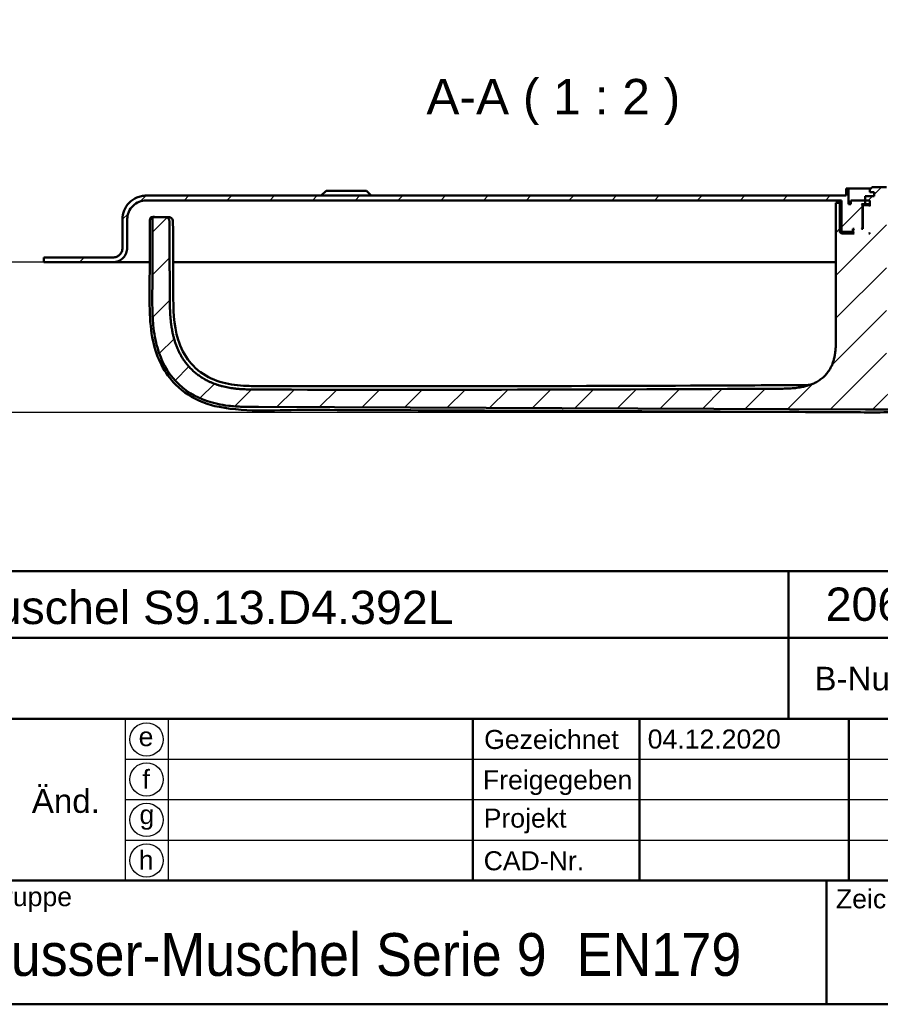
# Model space of a CAD drawing. Header units: millimetres. Extents: x 20 to 833, y 20 to 574.
# Tile 10 of 22: x 541 to 721, y 20 to 227. Entities that reach past the tile are written whole.
import ezdxf
from ezdxf.enums import TextEntityAlignment as Align

# ---------------------------------------------------------------- set-up
doc = ezdxf.new("R2010")
doc.units = ezdxf.units.MM
doc.header["$LTSCALE"] = 2
for name, color, linetype, lineweight in [('Bemaßungen(DIN)', 7, 'Continuous', 25), ('Sichtbare Kanten(DIN)', 7, 'Continuous', 50), ('Skizziergeometrie(DIN)', 7, 'Continuous', 50), ('Skizzierlinie(DIN)', 7, 'Continuous', 25), ('Symbole(DIN)', 7, 'Continuous', 25)]:
    doc.layers.add(name, color=color, linetype=linetype, lineweight=lineweight)
doc.layers.add('Schraffur', color=179, linetype='Continuous', lineweight=9, true_color=0x1e1e47)
doc.styles.add('Aktuell-DIN', font='arial.ttf')
doc.styles.add('Aktuell-DINGroßer Text', font='arial.ttf')
doc.styles.add('STANDARD-DIN~0', font='arial.ttf')
doc.styles.add('Textstil10', font='arial.ttf')
doc.styles.add('Textstil41', font='arial.ttf', dxfattribs={"width": 0.8})
doc.styles.add('Textstil83', font='arial.ttf', dxfattribs={"width": 0.8})
doc.dimstyles.new('CAD-LAN', dxfattribs={"dimscale": 2, "dimtxt": 3.5, "dimasz": 2.5, "dimexe": 3.175, "dimexo": 0, "dimgap": 0.8, "dimtad": 1, "dimrnd": 1e-08, "dimtxsty": 'STANDARD-DIN~0', "dimcen": 0.09, "dimdle": 10, "dimclrd": 250, "dimclre": 250, "dimclrt": 250, "dimadec": 0, "dimazin": 2, "dimtfac": 1, "dimtmove": 0, "dimatfit": 3, "dimfxl": 1, "dimtolj": 1, "dimtzin": 0, "dimlwd": 25, "dimlwe": 25, "dimarcsym": 0})

# ---------------------------------------------------------------- blocks, each defined once
blk = doc.blocks.new('Ränder Standardrahmen')
at = {"layer": 'Skizziergeometrie(DIN)', "flags": 128}
blk.add_lwpolyline([(10, 10), (10, 287), (410, 287), (410, 10), (10, 10)], dxfattribs=at)
blk = doc.blocks.new('Schriftfelder Heusser')
at = {"layer": 'Skizziergeometrie(DIN)'}
for p, q in [((101, 236.92), (291, 236.92)), ((232, 229.92), (232, 236.92)), ((101, 229.92), (291, 229.92)), ((232, 229.92), (232, 221.42)), ((101, 221.42), (291, 221.42)), ((198.85, 221.42), (198.85, 204.42)), ((216.35, 221.42), (216.35, 204.42)), ((238.35, 221.42), (238.35, 204.42)), ((101, 204.42), (291, 204.42)), ((236, 204.42), (236, 191.42)), ((291, 191.42), (101, 191.42))]:
    blk.add_line(p, q, dxfattribs=at)
at = {"layer": 'Skizzierlinie(DIN)'}
for p, q in [((162.35, 221.42), (162.35, 204.42)), ((166.85, 221.42), (166.85, 204.42)), ((162.35, 217.17), (278, 217.17)), ((162.35, 212.92), (278, 212.92)), ((162.35, 208.67), (278, 208.67))]:
    blk.add_line(p, q, dxfattribs=at)
for centre in [(164.6, 219.25), (164.6, 215.04), (164.6, 210.79), (164.6, 206.54)]:
    blk.add_circle(centre, 1.75, dxfattribs=at)
at = {"layer": 'Symbole(DIN)', "color": 179, "true_color": 0x262659, "style": 'Aktuell-DIN'}
for s, insert, char_height, attachment_point in [('B-Nummer', (234.74, 225.62), 2.489, 4), ('\\fArial|b0|i0;Gezeichnet', (200.05, 219.23), 2, 4), ('\\fArial|b0|i0;e', (164.54, 219.53), 2, 5), ('\\fArial|b0|i0;f', (164.55, 215.06), 2, 5), ('\\fArial|b0|i0;Freigegeben', (199.92, 216), 2, 1), ('\\fArial|b0|i0;Projekt', (200, 211.98), 2, 1), ('\\fArial|b0|i0;g', (164.63, 211.05), 2, 5), ('\\fArial|b0|i0;h', (164.55, 206.57), 2, 5), ('\\fArial|b0|i0;CAD-Nr.', (200, 207.5), 2, 1), ('\\fArial|b0|i0;\\H2.0000;Baugruppe', (143.1, 203.73), 2, 1), ('\\fArial|b0|i0;Zeichnungs-Nr.', (237, 203.5), 2, 1)]:
    blk.add_mtext(s, dxfattribs=dict(at, insert=insert, char_height=char_height, attachment_point=attachment_point))
at = {"layer": 'Symbole(DIN)', "color": 179, "true_color": 0x262659, "insert": (156.12, 212.76), "char_height": 2.489, "width": 12.3494, "attachment_point": 5, "style": 'Aktuell-DIN'}
blk.add_mtext('Änd.', dxfattribs=at)
at = {"layer": 'Symbole(DIN)', "color": 7, "insert": (143.1, 196.62), "char_height": 4.5, "width": 90.18, "attachment_point": 4, "style": 'Aktuell-DIN'}
blk.add_mtext('\\fArial|b0|i0;\\W0.90;\\H4.5000;Heusser-Muschel Serie 9  EN179', dxfattribs=at)
at = {"layer": 'Symbole(DIN)', "color": 179, "true_color": 0x262659}
for tag, height, style, p in [('AUTOR', 2.49, 'Aktuell-DIN', (240.03, 219.26)), ('KONTROLLDATUM', 2, 'Textstil10', (217.42, 215.04)), ('KONTROLLIERT_VON', 2, 'Textstil10', (239.98, 215.05))]:
    blk.add_attdef(tag, text='', height=height, dxfattribs=dict(at, style=style)).set_placement(p, align=Align.MIDDLE_LEFT)
at = {"layer": 'Symbole(DIN)', "color": 179, "true_color": 0x262659, "style": 'Textstil10'}
blk.add_attdef('ERSTELLUNGSDATUM_001', (217.23, 218.29), '', height=2, dxfattribs=at)
at = {"layer": 'Symbole(DIN)', "color": 7, "style": 'Textstil83', "width": 0.8}
blk.add_attdef('Anfänglicher_Ansichtsmaßstab_001', (281.57, 213.34), '', height=2.3, dxfattribs=at)
at = {"layer": 'Symbole(DIN)', "color": 179, "true_color": 0x262659, "style": 'Textstil10'}
blk.add_attdef('PROJEKT', text='', height=2, dxfattribs=at).set_placement((217.77, 209.72), align=Align.BOTTOM_LEFT)
at = {"layer": 'Symbole(DIN)', "color": 7, "style": 'Textstil41', "width": 0.8}
blk.add_attdef('STATUS', text='', height=5, dxfattribs=at).set_placement((284.53, 195.86), align=Align.MIDDLE_CENTER)
blk = doc.blocks.new('*D26')
at = {"layer": 'Bemaßungen(DIN)', "color": 250, "linetype": 'Continuous', "lineweight": 25, "true_color": 0x3f3f3f, "transparency": 16777216}
for p, q in [((545.63, 175.95), (519.28, 175.95)), ((525.63, 149.39), (525.63, 170.95)), ((717.98, 144.39), (519.28, 144.39))]:
    blk.add_line(p, q, dxfattribs=at)
at = {"layer": 'Bemaßungen(DIN)', "color": 250, "linetype": 'Continuous', "true_color": 0x3f3f3f, "transparency": 16777216}
for points in [[(524.8, 170.95), (526.47, 170.95), (525.63, 175.95)], [(524.8, 149.39), (526.47, 149.39), (525.63, 144.39)]]:
    blk.add_solid(points, dxfattribs=at)
at = {"layer": 'Defpoints', "color": 0, "linetype": 'Continuous', "transparency": 16777216}
for p in [(525.63, 175.95), (545.63, 175.95), (717.98, 144.39)]:
    blk.add_point(p, dxfattribs=at)
at = {"layer": 'Bemaßungen(DIN)', "color": 250, "linetype": 'Continuous', "lineweight": 25, "true_color": 0x3f3f3f, "transparency": 16777216, "insert": (516.88, 155.19), "char_height": 7, "attachment_point": 1, "rotation": 90, "style": 'STANDARD-DIN~0'}
blk.add_mtext('\\A1;32', dxfattribs=at)

msp = doc.modelspace()

# ---------------------------------------------------------------- hatches: boundary and pattern name
at = {"layer": 'Schraffur'}
h = msp.add_hatch(dxfattribs=at)
h.set_pattern_fill('ANSI31', color=256, scale=50.8, style=0)
h.set_pattern_definition([(45, (0, 0), (-4.49013, 4.49013), [])])
edge = h.paths.add_edge_path()
edge.add_line((560.135, 176.947), (545.635, 176.947))
edge.add_line((545.635, 176.947), (545.635, 175.947))
edge.add_line((545.635, 175.947), (560.135, 175.947))
edge.add_spline(control_points=[(560.135, 175.947), (560.343, 175.947), (560.551, 175.969), (560.953, 176.053), (561.146, 176.115), (561.693, 176.353), (562.021, 176.581), (562.561, 177.142), (562.772, 177.466), (563.061, 178.18), (563.135, 178.56), (563.135, 178.947)], knot_values=[-0.4735831, -0.4735831, -0.4735831, -0.4735831, -0.4108832, -0.4108832, -0.3500812, -0.3500812, -0.2314327, -0.2314327, -0.1160757, -0.1160757, 0, 0, 0, 0], degree=3, periodic=0)
edge.add_line((563.135, 178.947), (563.135, 184.947))
edge.add_spline(control_points=[(563.135, 184.947), (563.135, 185.226), (563.163, 185.503), (563.276, 186.039), (563.358, 186.296), (563.676, 187.026), (563.98, 187.462), (564.727, 188.182), (565.16, 188.464), (566.111, 188.85), (566.619, 188.947), (567.135, 188.947)], knot_values=[-0.6314442, -0.6314442, -0.6314442, -0.6314442, -0.5478443, -0.5478443, -0.4667749, -0.4667749, -0.3085769, -0.3085769, -0.1547676, -0.1547676, 0, 0, 0, 0], degree=3, periodic=0)
edge.add_line((567.135, 188.947), (713.135, 188.947))
edge.add_line((713.135, 188.947), (713.135, 182.547))
edge.add_line((713.135, 182.547), (713.335, 182.347))
edge.add_line((713.335, 182.347), (715.435, 182.347))
edge.add_line((715.435, 182.347), (715.535, 182.447))
edge.add_line((715.535, 182.447), (715.535, 182.947))
edge.add_line((715.535, 182.947), (715.835, 182.947))
edge.add_line((715.835, 182.947), (715.635, 182.747))
edge.add_line((715.635, 182.747), (715.635, 182.147))
edge.add_line((715.635, 182.147), (715.835, 181.947))
edge.add_line((715.835, 181.947), (713.135, 181.947))
edge.add_line((713.135, 181.947), (712.835, 182.247))
edge.add_line((712.835, 182.247), (712.835, 188.447))
edge.add_line((712.835, 188.447), (711.991, 188.447))
edge.add_line((711.991, 188.447), (711.991, 185.947))
edge.add_line((711.991, 185.947), (711.991, 160.531))
edge.add_spline(control_points=[(711.991, 160.531), (711.991, 156.085), (711.991, 152.527), (708.464, 149.397), (704.437, 149.379), (699.404, 149.357)], knot_values=[0, 0, 0, 0, 0, 0, 1, 1, 1, 1, 1, 1], degree=5, periodic=0)
edge.add_spline(control_points=[(699.404, 149.357), (663.207, 149.199), (627.01, 149.056), (590.814, 149.185)], knot_values=[0.0000183, 0.0000183, 0.0000183, 0.0000183, 10.8591286, 10.8591286, 10.8591286, 10.8591286], degree=3, periodic=0)
edge.add_spline(control_points=[(590.814, 149.185), (584.277, 149.208), (578.317, 149.237), (572.125, 154.914), (572.098, 161.394), (572.064, 169.485)], knot_values=[0, 0, 0, 0, 0, 0, 1, 1, 1, 1, 1, 1], degree=5, periodic=0)
edge.add_spline(control_points=[(572.064, 169.485), (572.033, 176.782), (572.017, 180.669), (572.015, 184.033)], knot_values=[0, 0, 0, 0, 1.0033721, 1.0033721, 1.0033721, 1.0033721], weights=[1.044297, 1.00552, 1.0006869, 1.0000845], degree=3, periodic=0)
edge.add_spline(control_points=[(572.015, 184.033), (572.015, 184.6), (572.015, 185.107), (571.702, 185.447), (571.18, 185.447), (570.604, 185.447)], knot_values=[0, 0, 0, 0, 0, 0, 1, 1, 1, 1, 1, 1], degree=5, periodic=0)
edge.add_line((570.604, 185.447), (569.015, 185.447))
edge.add_spline(control_points=[(569.015, 185.447), (568.909, 185.447), (568.801, 185.447), (568.668, 185.41), (568.63, 185.394), (568.565, 185.348), (568.539, 185.32), (568.492, 185.245), (568.476, 185.198), (568.449, 185.066), (568.449, 184.973), (568.449, 184.882)], knot_values=[-0.0997525, -0.0997525, -0.0997525, -0.0997525, -0.0687231, -0.0687231, -0.0556331, -0.0556331, -0.0432165, -0.0432165, -0.0273736, -0.0273736, -0.0000528, -0.0000528, -0.0000528, -0.0000528], degree=3, periodic=0)
edge.add_spline(control_points=[(568.449, 184.882), (568.449, 182.964), (568.445, 181.133), (568.439, 179.206), (568.433, 177.257), (568.425, 175.251), (568.417, 173.313), (568.412, 172.027), (568.406, 170.742), (568.401, 169.456)], knot_values=[0, 0, 0, 0, 0.4082996, 0.4082996, 0.4082996, 0.82096, 0.82096, 0.82096, 1.0946134, 1.0946134, 1.0946134, 1.0946134], degree=3, periodic=0)
edge.add_spline(control_points=[(568.401, 169.456), (568.396, 168.32), (568.39, 167.181), (568.418, 165.967), (568.446, 164.753), (568.508, 163.686), (568.595, 162.768), (568.77, 160.931), (569.053, 159.435), (569.456, 158.026), (571.07, 152.389), (574.693, 148.506), (579.984, 146.743), (581.307, 146.302), (582.712, 145.988), (584.439, 145.786), (585.302, 145.685), (586.305, 145.61), (587.447, 145.57), (588.589, 145.529), (589.659, 145.526), (590.729, 145.521)], knot_values=[0, 0, 0, 0, 0.2406476, 0.2406476, 0.2406476, 0.4812952, 0.4812952, 0.4812952, 0.9625904, 0.9625904, 0.9625904, 2.8877711, 2.8877711, 2.8877711, 3.3690663, 3.3690663, 3.3690663, 3.6097139, 3.6097139, 3.6097139, 3.8503615, 3.8503615, 3.8503615, 3.8503615], degree=3, periodic=0)
edge.add_line((590.729, 145.521), (718.203, 144.975))
edge.add_spline(control_points=[(718.203, 144.975), (719.668, 144.968), (721.136, 144.961), (722.695, 145.005), (724.255, 145.049), (725.637, 145.139), (726.991, 145.294)], knot_values=[0, 0, 0, 0, 0.4403832, 0.4403832, 0.4403832, 0.8807664, 0.8807664, 0.8807664, 0.8807664], degree=3, periodic=0)
edge.add_spline(control_points=[(726.991, 145.294), (728.771, 145.497), (730.382, 145.802), (731.895, 146.223)], knot_values=[0, 0, 0, 0, 0.5001725, 0.5001725, 0.5001725, 0.5001725], degree=3, periodic=0)
edge.add_spline(control_points=[(731.895, 146.223), (733.43, 146.649), (735.111, 147.264), (736.936, 148.069)], knot_values=[0, 0, 0, 0, 0.5374565, 0.5374565, 0.5374565, 0.5374565], degree=3, periodic=0)
edge.add_spline(control_points=[(736.936, 148.069), (737.4, 148.273), (737.734, 148.427), (738.137, 148.623), (738.541, 148.819), (738.935, 149.02), (739.328, 149.224), (739.427, 149.274), (739.525, 149.325), (739.623, 149.376), (739.918, 149.528), (740.214, 149.68), (740.511, 149.828), (740.561, 149.853), (740.611, 149.877), (740.66, 149.901), (740.71, 149.926), (740.76, 149.95), (740.81, 149.974), (741.059, 150.094), (741.31, 150.21), (741.568, 150.317), (741.619, 150.338), (741.67, 150.359), (741.72, 150.379)], knot_values=[0, 0, 0, 0, 0.1300988, 0.1300988, 0.1300988, 0.2601975, 0.2601975, 0.2601975, 0.2927222, 0.2927222, 0.2927222, 0.3902963, 0.3902963, 0.3902963, 0.4065586, 0.4065586, 0.4065586, 0.422821, 0.422821, 0.422821, 0.5041327, 0.5041327, 0.5041327, 0.5203951, 0.5203951, 0.5203951, 0.5203951], degree=3, periodic=0)
edge.add_spline(control_points=[(741.72, 150.379), (741.813, 150.416), (741.904, 150.45), (742.02, 150.525), (742.057, 150.556), (742.118, 150.637), (742.139, 150.683), (742.177, 150.826), (742.177, 150.931), (742.177, 151.035)], knot_values=[-0.0935252, -0.0935252, -0.0935252, -0.0935252, -0.0642653, -0.0642653, -0.0483657, -0.0483657, -0.0312512, -0.0312512, 0, 0, 0, 0], degree=3, periodic=0)
edge.add_line((742.177, 151.035), (742.177, 171.004))
edge.add_line((742.177, 171.004), (741.193, 171.989))
edge.add_line((741.193, 171.989), (731.685, 171.989))
edge.add_line((731.685, 171.989), (731.685, 156.747))
edge.add_line((731.685, 156.747), (722.585, 156.747))
edge.add_line((722.585, 156.747), (722.585, 191.747))
edge.add_line((722.585, 191.747), (719.635, 191.747))
edge.add_line((719.635, 191.747), (719.135, 191.247))
edge.add_line((719.135, 191.247), (719.135, 190.647))
edge.add_line((719.135, 190.647), (720.035, 190.647))
edge.add_line((720.035, 190.647), (720.035, 189.847))
edge.add_line((720.035, 189.847), (718.118, 189.847))
edge.add_line((718.118, 189.847), (718.118, 188.947))
edge.add_line((718.118, 188.947), (715.135, 188.947))
edge.add_line((715.135, 188.947), (715.135, 188.147))
edge.add_line((715.135, 188.147), (714.635, 188.147))
edge.add_line((714.635, 188.147), (714.635, 191.447))
edge.add_line((714.635, 191.447), (714.135, 191.447))
edge.add_line((714.135, 191.447), (714.135, 189.947))
edge.add_line((714.135, 189.947), (567.135, 189.947))
edge.add_spline(control_points=[(567.135, 189.947), (566.787, 189.947), (566.441, 189.912), (565.77, 189.771), (565.449, 189.668), (564.537, 189.271), (563.991, 188.891), (563.091, 187.957), (562.738, 187.416), (562.257, 186.226), (562.135, 185.592), (562.135, 184.947)], knot_values=[-0.7893052, -0.7893052, -0.7893052, -0.7893052, -0.6848053, -0.6848053, -0.5834686, -0.5834686, -0.3857211, -0.3857211, -0.1934595, -0.1934595, 0, 0, 0, 0], degree=3, periodic=0)
edge.add_line((562.135, 184.947), (562.135, 178.947))
edge.add_spline(control_points=[(562.135, 178.947), (562.135, 178.808), (562.12, 178.67), (562.064, 178.402), (562.023, 178.273), (561.864, 177.908), (561.712, 177.69), (561.339, 177.33), (561.122, 177.189), (560.646, 176.996), (560.393, 176.947), (560.135, 176.947)], knot_values=[-0.3157221, -0.3157221, -0.3157221, -0.3157221, -0.2739221, -0.2739221, -0.2333875, -0.2333875, -0.1542884, -0.1542884, -0.0773838, -0.0773838, -0.0000019, -0.0000019, -0.0000019, -0.0000019], degree=3, periodic=0)
h.paths.add_polyline_path([(717.835, 187.947), (717.635, 187.747), (717.635, 182.947), (717.385, 182.947), (717.585, 183.147), (717.585, 187.947), (717.385, 188.147), (718.135, 188.147), (718.135, 188.947), (719.135, 188.947), (719.135, 187.747), (718.935, 187.947)], flags=0)
h.paths.add_polyline_path([(718.935, 181.947), (719.135, 182.147), (719.135, 181.947)], flags=0)
edge = h.paths.add_edge_path()
edge.add_line((753.135, 184.947), (753.135, 178.947))
edge.add_spline(control_points=[(753.135, 178.947), (753.135, 178.739), (753.156, 178.531), (753.241, 178.129), (753.302, 177.936), (753.541, 177.389), (753.769, 177.061), (754.329, 176.521), (754.654, 176.31), (755.367, 176.021), (755.748, 175.947), (756.135, 175.947)], knot_values=[-0.4735831, -0.4735831, -0.4735831, -0.4735831, -0.4108832, -0.4108832, -0.3500812, -0.3500812, -0.2314327, -0.2314327, -0.1160757, -0.1160757, 0, 0, 0, 0], degree=3, periodic=0)
edge.add_line((756.135, 175.947), (759.635, 175.947))
edge.add_line((759.635, 175.947), (759.635, 176.917))
edge.add_line((759.635, 176.917), (758.635, 176.917))
edge.add_line((758.635, 176.917), (758.635, 176.947))
edge.add_line((758.635, 176.947), (756.135, 176.947))
edge.add_spline(control_points=[(756.135, 176.947), (755.995, 176.947), (755.857, 176.962), (755.589, 177.018), (755.46, 177.059), (755.095, 177.218), (754.877, 177.37), (754.517, 177.743), (754.376, 177.96), (754.184, 178.436), (754.135, 178.689), (754.135, 178.947)], knot_values=[-0.3157143, -0.3157143, -0.3157143, -0.3157143, -0.2739221, -0.2739221, -0.2333875, -0.2333875, -0.1542884, -0.1542884, -0.0773838, -0.0773838, 0, 0, 0, 0], degree=3, periodic=0)
edge.add_line((754.135, 178.947), (754.135, 184.947))
edge.add_spline(control_points=[(754.135, 184.947), (754.135, 185.295), (754.099, 185.641), (753.958, 186.312), (753.855, 186.633), (753.458, 187.545), (753.078, 188.091), (752.144, 188.991), (751.603, 189.344), (750.414, 189.825), (749.78, 189.947), (749.135, 189.947)], knot_values=[-0.7893052, -0.7893052, -0.7893052, -0.7893052, -0.6848053, -0.6848053, -0.5834686, -0.5834686, -0.3857211, -0.3857211, -0.1934595, -0.1934595, 0, 0, 0, 0], degree=3, periodic=0)
edge.add_line((749.135, 189.947), (740.135, 189.947))
edge.add_line((740.135, 189.947), (740.135, 191.447))
edge.add_line((740.135, 191.447), (739.635, 191.447))
edge.add_line((739.635, 191.447), (739.635, 188.147))
edge.add_line((739.635, 188.147), (739.135, 188.147))
edge.add_line((739.135, 188.147), (739.135, 188.947))
edge.add_line((739.135, 188.947), (736.135, 188.947))
edge.add_line((736.135, 188.947), (736.135, 188.147))
edge.add_line((736.135, 188.147), (736.885, 188.147))
edge.add_line((736.885, 188.147), (736.685, 187.947))
edge.add_line((736.685, 187.947), (736.685, 183.147))
edge.add_line((736.685, 183.147), (736.885, 182.947))
edge.add_line((736.885, 182.947), (736.635, 182.947))
edge.add_line((736.635, 182.947), (736.635, 187.747))
edge.add_line((736.635, 187.747), (736.435, 187.947))
edge.add_line((736.435, 187.947), (735.335, 187.947))
edge.add_line((735.335, 187.947), (735.135, 187.747))
edge.add_line((735.135, 187.747), (735.135, 188.947))
edge.add_line((735.135, 188.947), (734.235, 188.947))
edge.add_line((734.235, 188.947), (734.235, 190.647))
edge.add_line((734.235, 190.647), (735.135, 190.647))
edge.add_line((735.135, 190.647), (735.135, 191.247))
edge.add_line((735.135, 191.247), (734.635, 191.747))
edge.add_line((734.635, 191.747), (731.685, 191.747))
edge.add_line((731.685, 191.747), (731.685, 176.906))
edge.add_line((731.685, 176.906), (741.193, 176.906))
edge.add_line((741.193, 176.906), (742.177, 177.89))
edge.add_line((742.177, 177.89), (742.177, 185.947))
edge.add_line((742.177, 185.947), (742.177, 188.447))
edge.add_line((742.177, 188.447), (741.435, 188.447))
edge.add_line((741.435, 188.447), (741.435, 182.247))
edge.add_line((741.435, 182.247), (741.135, 181.947))
edge.add_line((741.135, 181.947), (738.435, 181.947))
edge.add_line((738.435, 181.947), (738.635, 182.147))
edge.add_line((738.635, 182.147), (738.635, 182.747))
edge.add_line((738.635, 182.747), (738.435, 182.947))
edge.add_line((738.435, 182.947), (738.735, 182.947))
edge.add_line((738.735, 182.947), (738.735, 182.447))
edge.add_line((738.735, 182.447), (738.835, 182.347))
edge.add_line((738.835, 182.347), (740.935, 182.347))
edge.add_line((740.935, 182.347), (741.135, 182.547))
edge.add_line((741.135, 182.547), (741.135, 188.947))
edge.add_line((741.135, 188.947), (749.135, 188.947))
edge.add_spline(control_points=[(749.135, 188.947), (749.413, 188.947), (749.69, 188.919), (750.226, 188.806), (750.483, 188.724), (751.213, 188.406), (751.65, 188.102), (752.37, 187.355), (752.652, 186.922), (753.037, 185.97), (753.135, 185.463), (753.135, 184.947)], knot_values=[-0.6314442, -0.6314442, -0.6314442, -0.6314442, -0.5478443, -0.5478443, -0.4667749, -0.4667749, -0.3085769, -0.3085769, -0.1547676, -0.1547676, 0, 0, 0, 0], degree=3, periodic=0)
h.paths.add_polyline_path([(735.135, 182.147), (735.335, 181.947), (735.135, 181.947)], flags=0)

# ---------------------------------------------------------------- linework, layer by layer
at = {"layer": 'Sichtbare Kanten(DIN)'}
for p, q in [((604.885, 190.947), (603.885, 189.947)), ((604.885, 190.947), (613.385, 190.947)), ((613.385, 190.947), (614.385, 189.947)), ((714.635, 191.447), (714.135, 191.447)), ((714.135, 191.447), (714.135, 189.947)), ((714.635, 188.147), (714.635, 191.447)), ((714.635, 191.447), (719.335, 191.447)), ((719.635, 191.747), (719.135, 191.247)), ((719.135, 191.247), (719.135, 190.647)), ((719.135, 190.647), (720.035, 190.647)), ((722.585, 191.747), (719.635, 191.747)), ((720.035, 190.647), (720.035, 189.847)), ((714.135, 189.947), (567.135, 189.947)), ((567.135, 188.947), (713.135, 188.947)), ((712.835, 188.447), (711.991, 188.447)), ((711.991, 185.947), (711.991, 188.447)), ((711.991, 185.947), (711.991, 188.447)), ((712.835, 182.247), (712.835, 188.447)), ((713.135, 188.447), (712.835, 188.447)), ((713.135, 188.947), (713.135, 182.547)), ((718.118, 188.947), (715.135, 188.947)), ((715.135, 188.947), (715.135, 188.147)), ((720.035, 189.847), (718.118, 189.847)), ((718.118, 189.847), (718.118, 188.947)), ((718.135, 188.147), (718.135, 188.947)), ((718.135, 188.947), (719.135, 188.947)), ((719.135, 188.947), (719.135, 187.747)), ((715.135, 188.147), (714.635, 188.147)), ((717.585, 187.947), (717.385, 188.147)), ((717.385, 188.147), (718.135, 188.147)), ((717.585, 183.147), (717.585, 187.947)), ((717.585, 187.947), (717.835, 187.947)), ((717.835, 187.947), (717.635, 187.747)), ((717.635, 187.747), (717.635, 182.947)), ((718.935, 187.947), (717.835, 187.947)), ((719.135, 188.147), (718.135, 188.147)), ((719.135, 187.747), (718.935, 187.947)), ((719.135, 187.947), (718.935, 187.947)), ((562.135, 184.947), (562.135, 178.947)), ((562.135, 178.947), (562.135, 184.947)), ((563.135, 178.947), (563.135, 184.947)), ((569.015, 185.447), (570.604, 185.447)), ((570.604, 185.447), (571.308, 185.447)), ((711.991, 185.947), (711.991, 160.531)), ((711.991, 185.947), (711.991, 160.531)), ((713.135, 181.947), (712.835, 182.247)), ((715.635, 182.247), (712.835, 182.247)), ((713.135, 182.547), (713.335, 182.347)), ((713.335, 182.347), (715.435, 182.347)), ((715.435, 182.347), (715.535, 182.447)), ((715.435, 182.347), (715.635, 182.347)), ((715.535, 182.447), (715.535, 182.947)), ((715.535, 182.947), (715.835, 182.947)), ((715.635, 182.447), (715.535, 182.447)), ((715.835, 182.947), (715.635, 182.747)), ((715.635, 182.747), (715.635, 182.147)), ((715.635, 182.147), (715.835, 181.947)), ((717.385, 182.947), (717.585, 183.147)), ((717.635, 182.947), (717.385, 182.947)), ((717.635, 183.147), (717.585, 183.147)), ((718.935, 181.947), (719.135, 182.147)), ((719.135, 182.147), (719.135, 181.947)), ((715.835, 181.947), (713.135, 181.947)), ((719.135, 181.947), (718.935, 181.947)), ((562.135, 178.947), (562.135, 178.947)), ((560.135, 176.947), (545.635, 176.947)), ((545.635, 176.947), (545.635, 175.947)), ((545.635, 176.917), (545.635, 176.917)), ((545.635, 175.947), (545.635, 176.917)), ((545.635, 175.947), (560.135, 175.947)), ((545.635, 175.947), (545.635, 175.947)), ((567.865, 175.947), (560.135, 175.947)), ((572.731, 175.947), (572.731, 175.947)), ((585.673, 175.947), (572.764, 175.947)), ((711.991, 175.947), (585.673, 175.947)), ((718.203, 144.975), (590.729, 145.521))]:
    msp.add_line(p, q, dxfattribs=at)
for points, degree, knots in [([(567.135, 189.947), (566.787, 189.947), (566.441, 189.912), (565.77, 189.771), (565.449, 189.668), (564.537, 189.271), (563.991, 188.891), (563.091, 187.957), (562.738, 187.416), (562.257, 186.226), (562.135, 185.592), (562.135, 184.947)], 3, [-0.78930523, -0.78930523, -0.78930523, -0.78930523, -0.68480532, -0.68480532, -0.58346864, -0.58346864, -0.38572109, -0.38572109, -0.19345948, -0.19345948, 0, 0, 0, 0]), ([(563.135, 184.947), (563.135, 185.226), (563.163, 185.503), (563.276, 186.039), (563.358, 186.296), (563.676, 187.026), (563.98, 187.462), (564.727, 188.182), (565.16, 188.464), (566.111, 188.85), (566.619, 188.947), (567.135, 188.947)], 3, [-0.63144419, -0.63144419, -0.63144419, -0.63144419, -0.54784426, -0.54784426, -0.46677491, -0.46677491, -0.30857687, -0.30857687, -0.15476759, -0.15476759, 0, 0, 0, 0]), ([(726.987, 144.732), (722.633, 144.234), (718.225, 144.413), (706.506, 144.464), (699.17, 144.495), (669.826, 144.621), (647.818, 144.715), (617.557, 144.845), (609.304, 144.88), (594.858, 144.943), (588.562, 144.342), (581.222, 145.771), (579.975, 146.125), (576.784, 147.42), (574.9, 148.64), (572.149, 151.381), (571.119, 152.815), (569.516, 155.921), (568.938, 157.626), (568.092, 161.474), (567.916, 163.658), (567.767, 169.449), (567.856, 173.074), (567.875, 178.156), (567.879, 179.615), (567.885, 181.803), (567.887, 182.533), (567.887, 183.627), (567.885, 183.992), (567.89, 184.452), (567.891, 184.548), (567.897, 184.754), (567.903, 184.866), (567.925, 185.013), (567.935, 185.058), (567.971, 185.18), (568.005, 185.246), (568.092, 185.345), (568.144, 185.382), (568.252, 185.422), (568.299, 185.433), (568.384, 185.443), (568.417, 185.446), (568.471, 185.448), (568.491, 185.448), (568.532, 185.449), (568.553, 185.449), (568.574, 185.449)], 3, [0, 0, 0, 0, 1.3147732, 1.3147732, 3.5156069, 3.5156069, 10.1181079, 10.1181079, 12.5940457, 12.5940457, 14.4517512, 14.4517512, 14.8372417, 14.8372417, 15.4848677, 15.4848677, 16.0022412, 16.0022412, 16.5333209, 16.5333209, 17.1842684, 17.1842684, 18.2712861, 18.2712861, 18.7090006, 18.7090006, 18.9277979, 18.9277979, 19.037268, 19.037268, 19.0659314, 19.0659314, 19.1002429, 19.1002429, 19.1167144, 19.1167144, 19.1500843, 19.1500843, 19.1808225, 19.1808225, 19.1996381, 19.1996381, 19.21058, 19.21058, 19.2165994, 19.2165994, 19.2229076, 19.2229076, 19.2229076, 19.2229076]), ([(568.449, 184.882), (568.449, 182.964), (568.445, 181.133), (568.439, 179.206), (568.433, 177.257), (568.425, 175.251), (568.417, 173.313), (568.412, 172.027), (568.406, 170.742), (568.401, 169.456)], 3, [0, 0, 0, 0, 0.4082996, 0.4082996, 0.4082996, 0.82096, 0.82096, 0.82096, 1.0946134, 1.0946134, 1.0946134, 1.0946134]), ([(569.015, 185.447), (568.909, 185.447), (568.801, 185.447), (568.668, 185.41), (568.63, 185.394), (568.565, 185.348), (568.539, 185.32), (568.492, 185.245), (568.476, 185.198), (568.449, 185.066), (568.449, 184.973), (568.449, 184.882)], 3, [-0.099752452, -0.099752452, -0.099752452, -0.099752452, -0.068723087, -0.068723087, -0.055633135, -0.055633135, -0.043216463, -0.043216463, -0.027373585, -0.027373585, -0.000052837, -0.000052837, -0.000052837, -0.000052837]), ([(568.455, 185.438), (568.455, 185.438), (568.455, 185.438), (568.458, 185.439), (568.47, 185.44), (568.504, 185.444), (568.519, 185.445), (568.553, 185.447), (568.571, 185.448), (568.606, 185.449), (568.621, 185.449), (568.647, 185.45), (568.656, 185.45), (568.673, 185.45), (568.68, 185.45), (568.69, 185.45), (568.693, 185.45), (568.698, 185.45), (568.7, 185.45), (568.702, 185.45), (568.703, 185.45), (568.703, 185.45), (568.703, 185.45), (568.703, 185.45)], 3, [0.040889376, 0.040889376, 0.040889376, 0.040889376, 0.04351179, 0.04351179, 0.063943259, 0.063943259, 0.075266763, 0.075266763, 0.084557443, 0.084557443, 0.090252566, 0.090252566, 0.093339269, 0.093339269, 0.095419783, 0.095419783, 0.096311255, 0.096311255, 0.09697961, 0.09697961, 0.097042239, 0.097042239, 0.097097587, 0.097097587, 0.097097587, 0.097097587]), ([(568.621, 185.444), (568.616, 185.444), (568.611, 185.445), (568.605, 185.445), (568.599, 185.446), (568.593, 185.447), (568.592, 185.447)], 5, [1.370673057, 1.370673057, 1.370673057, 1.370673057, 1.370673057, 1.370673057, 1.391806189, 1.395873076, 1.395873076, 1.395873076, 1.395873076, 1.395873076, 1.395873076]), ([(568.599, 185.442), (568.599, 185.442), (568.6, 185.442), (568.604, 185.442), (568.612, 185.443), (568.641, 185.445), (568.66, 185.447), (568.705, 185.448), (568.724, 185.449), (568.758, 185.449), (568.771, 185.449), (568.793, 185.449), (568.801, 185.449), (568.81, 185.449)], 3, [0.04302321, 0.04302321, 0.04302321, 0.04302321, 0.048472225, 0.048472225, 0.065382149, 0.065382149, 0.082093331, 0.082093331, 0.090516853, 0.090516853, 0.094716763, 0.094716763, 0.097316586, 0.097316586, 0.097316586, 0.097316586]), ([(568.697, 185.443), (568.697, 185.443), (568.704, 185.444), (568.725, 185.445), (568.732, 185.445), (568.744, 185.446), (568.747, 185.446), (568.752, 185.446), (568.753, 185.446), (568.765, 185.447), (568.779, 185.447), (568.803, 185.448), (568.81, 185.448), (568.826, 185.448), (568.835, 185.448), (568.851, 185.448), (568.857, 185.448), (568.868, 185.448), (568.872, 185.448), (568.878, 185.448), (568.88, 185.448), (568.883, 185.448), (568.883, 185.448), (568.884, 185.448), (568.884, 185.448), (568.885, 185.448), (568.885, 185.448), (568.885, 185.448)], 3, [0.043257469, 0.043257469, 0.043257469, 0.043257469, 0.063911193, 0.063911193, 0.072195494, 0.072195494, 0.074953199, 0.074953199, 0.075872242, 0.075872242, 0.085106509, 0.085106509, 0.088411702, 0.088411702, 0.091991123, 0.091991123, 0.094059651, 0.094059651, 0.095367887, 0.095367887, 0.095908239, 0.095908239, 0.096110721, 0.096110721, 0.09616816, 0.09616816, 0.09618252, 0.09618252, 0.09618252, 0.09618252]), ([(568.783, 185.445), (568.783, 185.445), (568.793, 185.446), (568.825, 185.447), (568.834, 185.447), (568.851, 185.447), (568.858, 185.447), (568.873, 185.447), (568.878, 185.448), (568.892, 185.448), (568.9, 185.448), (568.914, 185.448), (568.919, 185.448), (568.926, 185.448), (568.929, 185.448), (568.932, 185.448), (568.933, 185.448), (568.934, 185.448), (568.934, 185.448), (568.935, 185.448)], 3, [0.041204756, 0.041204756, 0.041204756, 0.041204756, 0.068784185, 0.068784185, 0.076970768, 0.076970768, 0.082340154, 0.082340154, 0.085424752, 0.085424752, 0.08876935, 0.08876935, 0.090316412, 0.090316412, 0.091134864, 0.091134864, 0.091301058, 0.091301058, 0.091425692, 0.091425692, 0.091425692, 0.091425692]), ([(568.849, 185.446), (568.849, 185.446), (568.85, 185.446), (568.859, 185.446), (568.869, 185.447), (568.892, 185.447), (568.9, 185.447), (568.916, 185.447), (568.923, 185.447), (568.938, 185.447), (568.943, 185.447), (568.953, 185.447), (568.957, 185.447), (568.964, 185.447), (568.967, 185.447), (568.97, 185.447)], 3, [0.041130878, 0.041130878, 0.041130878, 0.041130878, 0.052585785, 0.052585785, 0.07295608, 0.07295608, 0.080887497, 0.080887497, 0.086067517, 0.086067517, 0.08868268, 0.08868268, 0.089993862, 0.089993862, 0.090808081, 0.090808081, 0.090808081, 0.090808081]), ([(568.895, 185.447), (568.895, 185.447), (568.896, 185.447), (568.902, 185.447), (568.912, 185.447), (568.938, 185.447), (568.943, 185.447), (568.953, 185.447), (568.958, 185.447), (568.968, 185.447), (568.971, 185.447), (568.977, 185.447), (568.978, 185.447), (568.982, 185.447), (568.984, 185.447), (568.987, 185.447), (568.989, 185.447), (568.991, 185.447), (568.992, 185.447), (568.993, 185.447), (568.993, 185.447), (568.993, 185.447), (568.993, 185.447), (568.993, 185.447)], 3, [0.042153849, 0.042153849, 0.042153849, 0.042153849, 0.051584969, 0.051584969, 0.077457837, 0.077457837, 0.082709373, 0.082709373, 0.08665462, 0.08665462, 0.088479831, 0.088479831, 0.089149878, 0.089149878, 0.089838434, 0.089838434, 0.090267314, 0.090267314, 0.090572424, 0.090572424, 0.090605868, 0.090605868, 0.090618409, 0.090618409, 0.090618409, 0.090618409]), ([(568.92, 185.447), (568.92, 185.447), (568.92, 185.447), (568.921, 185.447), (568.921, 185.447), (568.924, 185.447), (568.931, 185.447), (568.96, 185.447), (568.968, 185.447), (568.983, 185.447), (568.987, 185.447), (568.994, 185.447), (568.997, 185.447), (569.004, 185.447), (569.008, 185.447), (569.012, 185.447), (569.013, 185.447), (569.013, 185.447), (569.014, 185.447), (569.014, 185.447), (569.014, 185.447), (569.014, 185.447)], 3, [0.045423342, 0.045423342, 0.045423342, 0.045423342, 0.048719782, 0.048719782, 0.050905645, 0.050905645, 0.072892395, 0.072892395, 0.079342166, 0.079342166, 0.080984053, 0.080984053, 0.082214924, 0.082214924, 0.083325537, 0.083325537, 0.083462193, 0.083462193, 0.083530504, 0.083530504, 0.083547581, 0.083547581, 0.083547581, 0.083547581]), ([(568.922, 185.447), (568.922, 185.447), (568.926, 185.447), (568.94, 185.447), (568.947, 185.447), (568.962, 185.447), (568.967, 185.447), (568.976, 185.447), (568.98, 185.447), (568.989, 185.447), (568.992, 185.447), (568.998, 185.447), (569, 185.447), (569.004, 185.447), (569.006, 185.447), (569.008, 185.447)], 3, [0.042845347, 0.042845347, 0.042845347, 0.042845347, 0.063924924, 0.063924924, 0.077136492, 0.077136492, 0.081925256, 0.081925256, 0.085010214, 0.085010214, 0.086567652, 0.086567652, 0.087348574, 0.087348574, 0.087833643, 0.087833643, 0.087833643, 0.087833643]), ([(568.983, 185.447), (568.982, 185.447), (568.981, 185.447), (568.98, 185.447), (568.979, 185.447), (568.978, 185.447), (568.977, 185.447)], 5, [0.504286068, 0.504286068, 0.504286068, 0.504286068, 0.504286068, 0.504286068, 0.521884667, 0.54486167, 0.54486167, 0.54486167, 0.54486167, 0.54486167, 0.54486167]), ([(571.331, 185.447), (571.331, 185.447), (571.331, 185.447), (571.331, 185.447), (571.331, 185.447), (571.331, 185.447), (571.331, 185.447), (571.331, 185.447), (571.332, 185.447), (571.332, 185.447), (571.332, 185.447), (571.333, 185.447), (571.333, 185.447), (571.334, 185.447), (571.334, 185.447), (571.334, 185.447), (571.334, 185.447), (571.334, 185.447), (571.334, 185.447), (571.334, 185.447), (571.334, 185.447), (571.335, 185.447), (571.335, 185.447), (571.335, 185.447), (571.335, 185.447), (571.336, 185.447), (571.336, 185.447), (571.338, 185.447), (571.339, 185.447), (571.344, 185.447), (571.348, 185.447), (571.357, 185.447), (571.361, 185.447), (571.371, 185.447), (571.38, 185.447), (571.421, 185.447), (571.456, 185.447), (571.523, 185.447), (571.557, 185.446), (571.659, 185.443), (571.727, 185.44), (571.931, 185.423), (572.07, 185.4), (572.262, 185.326), (572.324, 185.295), (572.436, 185.216), (572.487, 185.168), (572.571, 185.06), (572.606, 185), (572.686, 184.811), (572.713, 184.674), (572.744, 184.369), (572.744, 184.199), (572.744, 184.029)], 3, [0, 0, 0, 0, 0.00007948, 0.00007948, 0.00023843, 0.00023843, 0.00055634, 0.00055634, 0.00119216, 0.00119216, 0.00247649, 0.00247649, 0.00263941, 0.00263941, 0.00267988, 0.00267988, 0.0027, 0.0027, 0.00272021, 0.00272021, 0.00274029, 0.00274029, 0.00278045, 0.00278045, 0.00286031, 0.00286031, 0.00317882, 0.00317882, 0.00381464, 0.00381464, 0.00640667, 0.00640667, 0.00768677, 0.00768677, 0.01025221, 0.01025221, 0.02044749, 0.02044749, 0.03062152, 0.03062152, 0.05097922, 0.05097922, 0.09220659, 0.09220659, 0.11272488, 0.11272488, 0.13329354, 0.13329354, 0.15379743, 0.15379743, 0.19482926, 0.19482926, 0.24572243, 0.24572243, 0.24572243, 0.24572243]), ([(560.135, 175.947), (560.343, 175.947), (560.551, 175.969), (560.953, 176.053), (561.146, 176.115), (561.693, 176.353), (562.021, 176.581), (562.561, 177.142), (562.772, 177.466), (563.061, 178.18), (563.135, 178.56), (563.135, 178.947)], 3, [-0.47358314, -0.47358314, -0.47358314, -0.47358314, -0.41088319, -0.41088319, -0.35008119, -0.35008119, -0.23143265, -0.23143265, -0.11607569, -0.11607569, 0, 0, 0, 0]), ([(562.135, 178.947), (562.135, 178.808), (562.12, 178.67), (562.064, 178.402), (562.023, 178.273), (561.864, 177.908), (561.712, 177.69), (561.339, 177.33), (561.122, 177.189), (560.646, 176.996), (560.393, 176.947), (560.135, 176.947)], 3, [-0.31572209, -0.31572209, -0.31572209, -0.31572209, -0.27392213, -0.27392213, -0.23338746, -0.23338746, -0.15428844, -0.15428844, -0.07738379, -0.07738379, -0.00000194, -0.00000194, -0.00000194, -0.00000194]), ([(590.729, 145.521), (589.659, 145.526), (588.589, 145.529), (587.447, 145.57), (586.305, 145.61), (585.302, 145.685), (584.439, 145.786), (582.712, 145.988), (581.307, 146.302), (579.984, 146.743), (574.693, 148.506), (571.07, 152.389), (569.456, 158.026), (569.053, 159.435), (568.77, 160.931), (568.595, 162.768), (568.508, 163.686), (568.446, 164.753), (568.418, 165.967), (568.39, 167.181), (568.396, 168.32), (568.401, 169.456)], 3, [0, 0, 0, 0, 0.2406476, 0.2406476, 0.2406476, 0.4812952, 0.4812952, 0.4812952, 0.9625904, 0.9625904, 0.9625904, 2.8877711, 2.8877711, 2.8877711, 3.3690663, 3.3690663, 3.3690663, 3.6097139, 3.6097139, 3.6097139, 3.8503615, 3.8503615, 3.8503615, 3.8503615]), ([(572.792, 169.485), (572.806, 166.194), (572.831, 162.806), (574.345, 157.991), (575.168, 156.368), (576.806, 154.356), (577.403, 153.756), (579.366, 152.149), (580.93, 151.341), (584.154, 150.321), (585.848, 150.083), (588.622, 149.925), (589.718, 149.92), (590.814, 149.916)], 3, [0, 0, 0, 0, 0.9871971, 0.9871971, 1.5142072, 1.5142072, 1.7654789, 1.7654789, 2.2752844, 2.2752844, 2.7801551, 2.7801551, 3.108808, 3.108808, 3.108808, 3.108808]), ([(590.814, 149.916), (624.147, 149.8), (657.481, 149.912), (694.474, 150.069), (698.134, 150.085), (701.794, 150.101)], 3, [0, 0, 0, 0, 10.0001203, 10.0001203, 11.0980219, 11.0980219, 11.0980219, 11.0980219]), ([(701.794, 150.101), (702.861, 150.105), (703.93, 150.105), (705.507, 150.132), (706.026, 150.146), (706.54, 150.169)], 3, [0, 0, 0, 0, 0.32031018, 0.32031018, 0.4743031, 0.4743031, 0.4743031, 0.4743031]), ([(726.991, 145.294), (725.637, 145.139), (724.255, 145.049), (722.695, 145.005), (721.136, 144.961), (719.668, 144.968), (718.203, 144.975)], 3, [0, 0, 0, 0, 0.44038321, 0.44038321, 0.44038321, 0.88076642, 0.88076642, 0.88076642, 0.88076642])]:
    msp.add_open_spline(points, degree=degree, knots=knots, dxfattribs=at)
for points, degree in [([(568.582, 185.447), (568.58, 185.447), (568.577, 185.447), (568.574, 185.447)], 3), ([(568.829, 185.448), (568.825, 185.448), (568.822, 185.449), (568.818, 185.449), (568.814, 185.449), (568.81, 185.449)], 5), ([(568.897, 185.448), (568.894, 185.448), (568.892, 185.448), (568.89, 185.448), (568.887, 185.448), (568.885, 185.448)], 5), ([(568.975, 185.447), (568.974, 185.447), (568.973, 185.447), (568.972, 185.447), (568.971, 185.447), (568.97, 185.447)], 5), ([(572.015, 184.033), (572.015, 184.6), (572.015, 185.107), (571.702, 185.447), (571.18, 185.447), (570.604, 185.447)], 5), ([(571.308, 185.447), (571.318, 185.447), (571.328, 185.447), (571.338, 185.447), (571.348, 185.447), (571.358, 185.447)], 5), ([(572.744, 184.029), (572.746, 179.181), (572.772, 174.333), (572.792, 169.485)], 3), ([(590.814, 149.185), (584.277, 149.208), (578.317, 149.237), (572.125, 154.914), (572.098, 161.394), (572.064, 169.485)], 5), ([(711.991, 160.531), (711.991, 156.085), (711.991, 152.527), (708.464, 149.397), (704.437, 149.379), (699.404, 149.357)], 5), ([(699.404, 149.357), (663.207, 149.199), (627.01, 149.056), (590.814, 149.185)], 3)]:
    msp.add_open_spline(points, degree=degree, dxfattribs=at)
msp.add_rational_spline([(572.015, 184.033), (572.017, 180.669), (572.033, 176.782), (572.064, 169.485)], [1.0000845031, 1.00068688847, 1.005519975, 1.0442970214], degree=3, dxfattribs=at)

# ---------------------------------------------------------------- block references
at = {"xscale": 2, "yscale": 2, "zscale": 2}
msp.add_blockref('Ränder Standardrahmen', (0, 0), dxfattribs=at)
ref = msp.add_blockref('Schriftfelder Heusser', (238, -362.833), dxfattribs=dict(xscale=2, yscale=2, zscale=2))
ref.add_attrib('ERSTELLUNGSDATUM_001', '04.12.2020', (672.46, 73.748), dxfattribs={"layer": 'Symbole(DIN)', "color": 179, "true_color": 0x262659, "height": 4, "style": 'Textstil10'})

# ---------------------------------------------------------------- texts
at = {"layer": 'Symbole(DIN)', "color": 7, "insert": (625.961, 204.747), "char_height": 7.4676, "attachment_point": 7, "style": 'Aktuell-DINGroßer Text'}
msp.add_mtext('A-A ( 1 : 2 )', dxfattribs=at)
at = {"layer": 'Symbole(DIN)', "color": 7, "char_height": 7, "attachment_point": 1, "style": 'Aktuell-DIN'}
for s, insert, width in [('{\\fArial|b0|i0;\\H7.0000;206677}', (709.83, 107.58), 32.62043), ('{\\fArial|b0|i0;\\H7.0000;Heusser-Muschel S9.13.D4.392L}', (487.659, 106.906), 144.02821)]:
    msp.add_mtext(s, dxfattribs=dict(at, insert=insert, width=width))

# ---------------------------------------------------------------- dimensions: what is measured, and where the dimension line sits
at = {"layer": 'Bemaßungen(DIN)', "color": 250, "linetype": 'Continuous', "lineweight": 25, "true_color": 0x3f3f3f}
dim = msp.add_linear_dim(base=(525.635, 175.947), p1=(717.984, 144.393), p2=(545.635, 175.947), angle=90, dimstyle='CAD-LAN', override={"dimgap": 0.8, "dimdec": 0, "dimtol": 0, "dimlim": 0, "dimtp": 0, "dimtm": 0, "dimtdec": 2, "dimtofl": 0, "dimatfit": 1}, dxfattribs=at)
dim.commit()
dim.dimension.update_dxf_attribs({"geometry": '*D26', "text_midpoint": (525.635, 160.17), "dimtype": 160})

doc.saveas('drawing.dxf')
